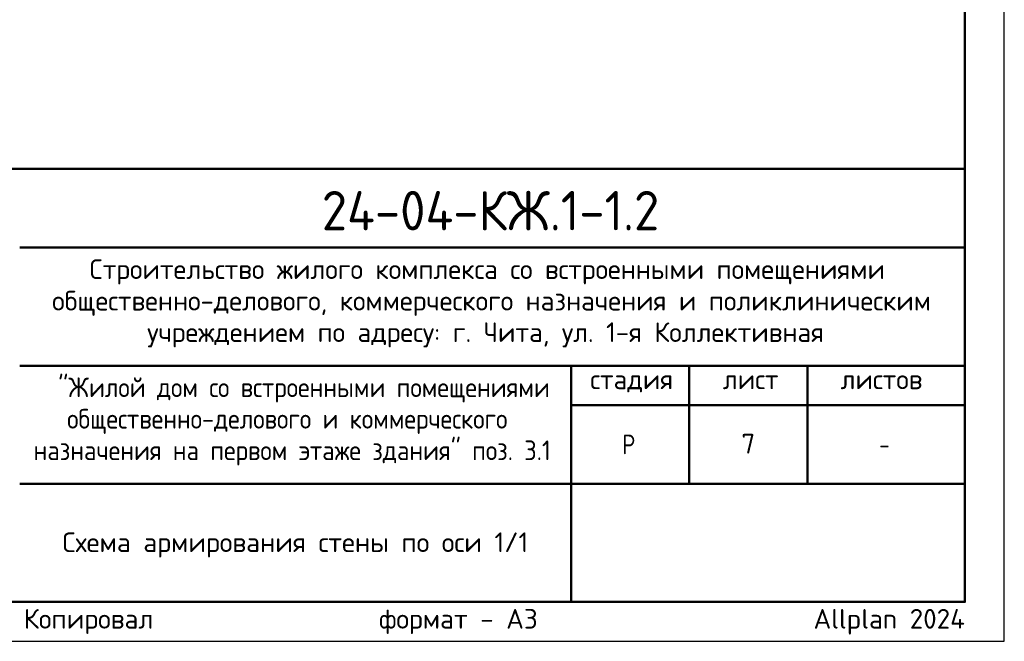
# Model space of a CAD drawing. Header units: millimetres. Extents: x 0 to 42000, y 0 to 29700.
# Tile 13 of 18: x 29500 to 42000, y 0 to 7895. Entities that reach past the tile are written whole.
import ezdxf

# ---------------------------------------------------------------- set-up
doc = ezdxf.new("R2010")
doc.units = ezdxf.units.MM
doc.layers.add('Standard', color=7, linetype='Continuous', lineweight=25)
doc.layers.add('Надписи', color=7, linetype='Continuous', lineweight=25)
doc.styles.add('ISOCPEUR', font='txt')

msp = doc.modelspace()

# ---------------------------------------------------------------- linework, layer by layer
at = {"layer": 'Standard', "color": 7, "linetype": 'Continuous', "lineweight": 50, "transparency": 33554687}
for p, q in [((23000, 6000), (41500, 6000)), ((29500, 5000), (41500, 5000)), ((29500, 3500), (41500, 3500)), ((36500, 2000), (36500, 3500)), ((38000, 2000), (38000, 3500)), ((39500, 2000), (39500, 3500)), ((36500, 3000), (41500, 3000)), ((29500, 2000), (41500, 2000)), ((36500, 500), (36500, 2000)), ((36500, 500), (36500, 2000))]:
    msp.add_line(p, q, dxfattribs=at)
at = {"layer": 'Standard', "color": 7, "linetype": 'Continuous', "lineweight": 25, "transparency": 33554687}
for p, q in [((41500, 500), (41500, 6000)), ((23000, 500), (41500, 500)), ((23000, 500), (41500, 500)), ((23000, 500), (41500, 500))]:
    msp.add_line(p, q, dxfattribs=at)
msp.add_lwpolyline([(0, 0), (42000, 0), (42000, 29700), (0, 29700), (0, 0)], close=True, dxfattribs=at)
at = {"layer": 'Standard', "color": 7, "linetype": 'Continuous', "lineweight": 50, "transparency": 33554687}
msp.add_lwpolyline([(2000, 29200), (41500, 29200), (41500, 500), (2000, 500), (2000, 29200)], close=True, dxfattribs=at)
at = {"layer": 'Standard', "color": 7, "linetype": 'Continuous', "lineweight": 13, "transparency": 33554687}
msp.add_lwpolyline([(41500, 29200), (25000, 29200), (25000, 6000), (41500, 6000), (41500, 29200)], dxfattribs=at)
at = {"layer": 'Standard', "color": 7, "linetype": 'Continuous', "lineweight": 25, "transparency": 33554687}
msp.add_lwpolyline([(41500, 6000), (23000, 6000), (23000, 500), (41500, 500), (41500, 6000)], dxfattribs=at)

# ---------------------------------------------------------------- texts
at = {"layer": 'Standard', "color": 7, "linetype": 'Continuous', "lineweight": 50, "transparency": 33554687, "insert": (33335, 5218), "char_height": 500, "width": 4831.97, "attachment_point": 7, "style": 'ISOCPEUR'}
msp.add_mtext('\\W0.94;24-04-КЖ.1-1.2', dxfattribs=at)
at = {"layer": 'Standard', "color": 7, "linetype": 'Continuous', "lineweight": 25, "transparency": 33554687, "char_height": 250, "style": 'ISOCPEUR'}
for s, insert, width, attachment_point in [('\\W0.99;Строительство жилого комплекса со встроенными помещениями', (30388, 4533), 10343.94, 7), ('\\W0.99;общественно-делового, коммерческого назначения и поликлиническим', (29912, 4133), 11292.27, 7), ('\\W0.99;учреждением по адресу: г. Чита, ул. 1-я Коллективная', (31119, 3733), 8881.18, 7), ('\\W0.90;"Жилой дом со встроенными помещениями', (29989, 3033), 6132.51, 7), ('\\W0.90;общественно-делового и коммерческого', (30102, 2633), 5904.55, 7), ('\\W0.99;стадия    лист     листов', (36743, 3162), 4372.59, 7), ('\\W0.90;назначения на первом этаже здания" поз. 3.1', (29676, 2233), 6756.08, 7), ('\\W0.80;Р', (37150, 2375), 299.86, 7), ('\\W0.78;-', (40412, 2375), 272.01, 7), ('\\A1;{\\fISOCPEUR|i0|b0;\\H250.000000;\\W1.000000;\\C7;Схема армирования стены по оси 1/1}\\P', (33000, 1383), 5996.89, 2)]:
    msp.add_mtext(s, dxfattribs=dict(at, insert=insert, width=width, attachment_point=attachment_point))
at = {"layer": 'Standard', "color": 8, "linetype": 'Continuous', "lineweight": 13, "transparency": 33554687, "insert": (41500, 248), "char_height": 250, "width": 11749.46, "attachment_point": 6, "style": 'ISOCPEUR'}
msp.add_mtext('\\A1;{\\fISOCPEUR|i0|b0;\\H250.000000;\\W1.000000;\\C8;Копировал                  формат - А3                      Allplan 2024}\\P', dxfattribs=at)
at = {"layer": 'Надписи', "color": 7, "linetype": 'Continuous', "lineweight": 13, "transparency": 33554687, "insert": (38750, 2510), "char_height": 250, "width": 272.22, "attachment_point": 5, "style": 'ISOCPEUR'}
msp.add_mtext('\\A1;{\\fISOCPEUR|i0|b0;\\H250.000000;\\W1.000000;\\C7;7}\\P', dxfattribs=at)

doc.saveas('drawing.dxf')
